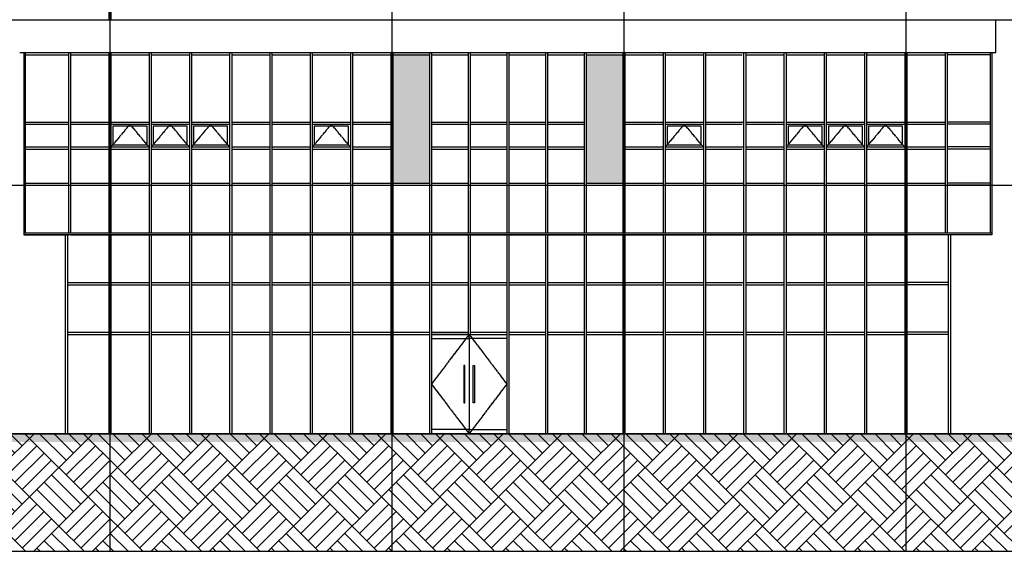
# Model space of a CAD drawing. Header units: millimetres. Extents: x 3445018 to 4174071, y -6064565 to -5122887.
# Tile 164 of 192: x 3869266 to 3893018, y -5349280 to -5336439. Entities that reach past the tile are written whole.
import ezdxf

# ---------------------------------------------------------------- set-up
doc = ezdxf.new("R2010")
doc.units = ezdxf.units.MM
doc.header["$MEASUREMENT"] = 0
doc.linetypes.add('CEN', pattern=[66, 60, -2, 2, -2])
for name, color, linetype in [('6', 6, 'CONTINUOUS'), ('CEN', 13, 'CEN'), ('EL1', 2, 'CONTINUOUS'), ('FI', 6, 'CONTINUOUS'), ('HA', 9, 'CONTINUOUS'), ('SO-252', 252, 'CONTINUOUS'), ('WIN1', 4, 'CONTINUOUS'), ('WIN2', 9, 'CONTINUOUS')]:
    doc.layers.add(name, color=color, linetype=linetype)

msp = doc.modelspace()

# ---------------------------------------------------------------- hatches: boundary and pattern name
at = {"layer": 'HA'}
h = msp.add_hatch(dxfattribs=at)
h.set_pattern_fill('G38', color=256, scale=2000, angle=45, style=0, pattern_type=2)
h.set_pattern_definition([(45, (3916880.2, -5324631.8), (-707.107, 707.107), [2000, 0]), (45, (3915996.3, -5323747.9), (9e-14, 1414.214), [1000, -1000]), (45, (3915819.6, -5323571.2), (9e-14, 1414.214), [1000, -1000]), (45, (3915642.8, -5323394.4), (9e-14, 1414.214), [1000, -1000]), (135, (3916880.2, -5324631.8), (-707.107, -707.107), [2000, 0]), (135, (3917057, -5324455.1), (-1414.214, 2e-13), [1000, -1000]), (135, (3917233.8, -5324278.3), (-1414.214, 2e-13), [1000, -1000]), (135, (3917410.6, -5324101.5), (-1414.214, 2e-13), [1000, -1000])])
h.paths.add_polyline_path([(3903361.475, -5349279.63), (3903361.475, -5346439.461), (3858653.706, -5346439.461), (3858653.706, -5349279.63)])
at = {"layer": 'SO-252', "ltscale": 200}
h = msp.add_hatch(color=256, dxfattribs=at)
h.dxf.hatch_style = 1
h.paths.add_polyline_path([(3882932.309, -5340389.461), (3883815.642, -5340389.461), (3883815.642, -5337289.461), (3882932.309, -5337289.461)])
h.paths.add_polyline_path([(3879148.975, -5337239.461), (3878265.642, -5337239.461), (3878265.642, -5340389.461), (3879148.975, -5340389.461)])

# ---------------------------------------------------------------- linework, layer by layer
at = {"layer": '6'}
msp.add_lwpolyline([(3903361.475, -5349279.63), (3903361.475, -5346439.461), (3858653.706, -5346439.461), (3858653.706, -5349279.63)], close=True, dxfattribs=at)
at = {"layer": 'CEN'}
for p, q in [((3871440.642, -5293351.227), (3871440.642, -5349279.63)), ((3878240.642, -5293351.227), (3878240.642, -5349279.63)), ((3883840.642, -5293351.227), (3883840.642, -5349279.63)), ((3890640.642, -5293351.227), (3890640.642, -5349279.63)), ((3858653.706, -5336439.461), (3903361.475, -5336439.461)), ((3858653.706, -5340439.461), (3903361.475, -5340439.461)), ((3858653.706, -5346439.461), (3903361.475, -5346439.461)), ((3860355.288, -5346439.461), (3905121.4, -5346439.461))]:
    msp.add_line(p, q, dxfattribs=at)
for points in [[(3872387.071, -5339514.461), (3871926.356, -5338964.461), (3871465.642, -5339514.461)], [(3873358.499, -5339514.461), (3872897.785, -5338964.461), (3872437.071, -5339514.461)], [(3874329.928, -5339514.461), (3873869.213, -5338964.461), (3873408.499, -5339514.461)], [(3877244.213, -5339514.461), (3876783.499, -5338964.461), (3876322.785, -5339514.461)], [(3885758.499, -5339514.461), (3885297.785, -5338964.461), (3884837.071, -5339514.461)], [(3888672.785, -5339514.461), (3888212.071, -5338964.461), (3887751.356, -5339514.461)], [(3889644.213, -5339514.461), (3889183.499, -5338964.461), (3888722.785, -5339514.461)], [(3890615.642, -5339514.461), (3890154.928, -5338964.461), (3889694.213, -5339514.461)], [(3880107.309, -5344039.461), (3879198.975, -5345239.461), (3880107.309, -5346439.461)], [(3880107.309, -5344039.461), (3881015.642, -5345239.461), (3880107.309, -5346439.461)]]:
    msp.add_lwpolyline(points, dxfattribs=at)
at = {"layer": 'EL1'}
msp.add_solid([(3858653.706, -5346639.461), (3858653.706, -5346439.461), (3903361.475, -5346639.461), (3903361.475, -5346439.461)], dxfattribs=at)
at = {"layer": 'FI', "ltscale": 200}
for q in [(3892815.642, -5336439.461), (3869265.642, -5337239.461)]:
    msp.add_line((3892815.642, -5337239.461), q, dxfattribs=at)
at = {"layer": 'WIN1', "ltscale": 200}
for p, q in [((3871415.642, -5333239.461), (3871415.642, -5336439.461)), ((3871465.642, -5333239.461), (3871465.642, -5336439.461)), ((3869365.642, -5337239.461), (3869365.642, -5341639.461)), ((3892715.642, -5337239.461), (3869365.642, -5337239.461)), ((3869401.642, -5337239.461), (3869401.642, -5341589.461)), ((3869401.642, -5337289.461), (3870444.213, -5337289.461)), ((3870444.213, -5337239.461), (3870444.213, -5340489.461)), ((3870444.213, -5337239.461), (3870444.213, -5341589.461)), ((3870494.213, -5337239.461), (3870494.213, -5340489.461)), ((3870494.213, -5337239.461), (3870494.213, -5341589.461)), ((3870494.213, -5337289.461), (3871415.642, -5337289.461)), ((3871415.642, -5337239.461), (3871415.642, -5340489.461)), ((3871415.642, -5337239.461), (3871415.642, -5341589.461)), ((3871465.642, -5337239.461), (3871465.642, -5340489.461)), ((3871465.642, -5337239.461), (3871465.642, -5341589.461)), ((3871465.642, -5337289.461), (3872387.071, -5337289.461)), ((3872387.071, -5337239.461), (3872387.071, -5340489.461)), ((3872387.071, -5337239.461), (3872387.071, -5341589.461)), ((3872437.071, -5337239.461), (3872437.071, -5340489.461)), ((3872437.071, -5337239.461), (3872437.071, -5341589.461)), ((3872437.071, -5337289.461), (3873358.499, -5337289.461)), ((3873358.499, -5337239.461), (3873358.499, -5340489.461)), ((3873358.499, -5337239.461), (3873358.499, -5341589.461)), ((3873408.499, -5337239.461), (3873408.499, -5340489.461)), ((3873408.499, -5337239.461), (3873408.499, -5341589.461)), ((3873408.499, -5337289.461), (3874329.928, -5337289.461)), ((3874329.928, -5337239.461), (3874329.928, -5340489.461)), ((3874329.928, -5337239.461), (3874329.928, -5341589.461)), ((3874379.928, -5337239.461), (3874379.928, -5340489.461)), ((3874379.928, -5337239.461), (3874379.928, -5341589.461)), ((3874379.928, -5337289.461), (3875301.356, -5337289.461)), ((3875301.356, -5337239.461), (3875301.356, -5340489.461)), ((3875351.356, -5337239.461), (3875351.356, -5340489.461)), ((3875351.356, -5337239.461), (3875351.356, -5341589.461)), ((3875351.356, -5337289.461), (3876272.785, -5337289.461)), ((3876272.785, -5337239.461), (3876272.785, -5340489.461)), ((3876272.785, -5337239.461), (3876272.785, -5341589.461)), ((3876322.785, -5337239.461), (3876322.785, -5340489.461)), ((3876322.785, -5337239.461), (3876322.785, -5341589.461)), ((3876322.785, -5337289.461), (3877244.213, -5337289.461)), ((3877244.213, -5337239.461), (3877244.213, -5340489.461)), ((3877244.213, -5337239.461), (3877244.213, -5341589.461)), ((3877294.213, -5337239.461), (3877294.213, -5340489.461)), ((3877294.213, -5337239.461), (3877294.213, -5341589.461)), ((3877294.213, -5337289.461), (3878215.642, -5337289.461)), ((3878215.642, -5337239.461), (3878215.642, -5340489.461)), ((3878215.642, -5337239.461), (3878215.642, -5341589.461)), ((3878265.642, -5337239.461), (3878265.642, -5340489.461)), ((3878265.642, -5337239.461), (3878265.642, -5341589.461)), ((3878265.642, -5337289.461), (3879148.975, -5337289.461)), ((3879148.975, -5337239.461), (3879148.975, -5340489.461)), ((3879198.975, -5337239.461), (3879198.975, -5340489.461)), ((3879198.975, -5337289.461), (3880082.309, -5337289.461)), ((3880082.309, -5337239.461), (3880082.309, -5340489.461)), ((3880082.309, -5337239.461), (3880082.309, -5341589.461)), ((3880132.309, -5337239.461), (3880132.309, -5340489.461)), ((3880132.309, -5337239.461), (3880132.309, -5341589.461)), ((3880132.309, -5337289.461), (3881015.642, -5337289.461)), ((3881015.642, -5337239.461), (3881015.642, -5340489.461)), ((3881015.642, -5337239.461), (3881015.642, -5341589.461)), ((3881065.642, -5337239.461), (3881065.642, -5340489.461)), ((3881065.642, -5337239.461), (3881065.642, -5341589.461)), ((3881065.642, -5337289.461), (3881948.975, -5337289.461)), ((3881948.975, -5337239.461), (3881948.975, -5340489.461)), ((3881948.975, -5337239.461), (3881948.975, -5341589.461)), ((3881998.975, -5337239.461), (3881998.975, -5340489.461)), ((3881998.975, -5337239.461), (3881998.975, -5341589.461)), ((3881998.975, -5337289.461), (3882882.309, -5337289.461)), ((3882882.309, -5337239.461), (3882882.309, -5340489.461)), ((3882932.309, -5337239.461), (3882932.309, -5340489.461)), ((3882932.309, -5337289.461), (3883815.642, -5337289.461)), ((3883815.642, -5337239.461), (3883815.642, -5340489.461)), ((3883815.642, -5337239.461), (3883815.642, -5341589.461)), ((3883865.642, -5337239.461), (3883865.642, -5340489.461)), ((3883865.642, -5337239.461), (3883865.642, -5341589.461)), ((3883865.642, -5337289.461), (3884787.071, -5337289.461)), ((3884787.071, -5337239.461), (3884787.071, -5340489.461)), ((3884787.071, -5337239.461), (3884787.071, -5341589.461)), ((3884837.071, -5337239.461), (3884837.071, -5340489.461)), ((3884837.071, -5337239.461), (3884837.071, -5341589.461)), ((3884837.071, -5337289.461), (3885758.499, -5337289.461)), ((3885758.499, -5337239.461), (3885758.499, -5340489.461)), ((3885758.499, -5337239.461), (3885758.499, -5341589.461)), ((3885808.499, -5337239.461), (3885808.499, -5340489.461)), ((3885808.499, -5337239.461), (3885808.499, -5341589.461)), ((3885808.499, -5337289.461), (3886691.832, -5337289.461)), ((3886729.928, -5337239.461), (3886729.928, -5340489.461)), ((3886729.928, -5337239.461), (3886729.928, -5341589.461)), ((3886779.928, -5337239.461), (3886779.928, -5340489.461)), ((3886779.928, -5337239.461), (3886779.928, -5341589.461)), ((3886779.928, -5337289.461), (3887701.356, -5337289.461)), ((3887701.356, -5337239.461), (3887701.356, -5340489.461)), ((3887701.356, -5337239.461), (3887701.356, -5341589.461)), ((3887751.356, -5337239.461), (3887751.356, -5340489.461)), ((3887751.356, -5337239.461), (3887751.356, -5341589.461)), ((3887751.356, -5337289.461), (3888672.785, -5337289.461)), ((3888672.785, -5337239.461), (3888672.785, -5340489.461)), ((3888722.785, -5337239.461), (3888722.785, -5340489.461)), ((3888722.785, -5337289.461), (3889644.213, -5337289.461)), ((3889644.213, -5337239.461), (3889644.213, -5340489.461)), ((3889644.213, -5337239.461), (3889644.213, -5341589.461)), ((3889694.213, -5337239.461), (3889694.213, -5340489.461)), ((3889694.213, -5337239.461), (3889694.213, -5341589.461)), ((3889694.213, -5337289.461), (3890615.642, -5337289.461)), ((3890615.642, -5337239.461), (3890615.642, -5340489.461)), ((3890615.642, -5337239.461), (3890615.642, -5341589.461)), ((3890665.642, -5337239.461), (3890665.642, -5340489.461)), ((3890665.642, -5337239.461), (3890665.642, -5341589.461)), ((3890665.642, -5337289.461), (3891587.071, -5337289.461)), ((3891587.071, -5337239.461), (3891587.071, -5340489.461)), ((3891587.071, -5337239.461), (3891587.071, -5341589.461)), ((3891637.071, -5337239.461), (3891637.071, -5340489.461)), ((3891637.071, -5337239.461), (3891637.071, -5341589.461)), ((3892679.642, -5337289.461), (3891637.071, -5337289.461)), ((3892679.642, -5337239.461), (3892679.642, -5341589.461)), ((3892715.642, -5337239.461), (3892715.642, -5341639.461)), ((3869401.642, -5338914.461), (3870444.213, -5338914.461)), ((3870494.213, -5338914.461), (3871415.642, -5338914.461)), ((3871465.642, -5338914.461), (3872387.071, -5338914.461)), ((3872437.071, -5338914.461), (3873358.499, -5338914.461)), ((3873408.499, -5338914.461), (3874329.928, -5338914.461)), ((3874379.928, -5338914.461), (3875301.356, -5338914.461)), ((3875351.356, -5338914.461), (3876272.785, -5338914.461)), ((3876322.785, -5338914.461), (3877244.213, -5338914.461)), ((3877294.213, -5338914.461), (3878215.642, -5338914.461)), ((3879198.975, -5338914.461), (3880082.309, -5338914.461)), ((3880132.309, -5338914.461), (3881015.642, -5338914.461)), ((3881065.642, -5338914.461), (3881948.975, -5338914.461)), ((3881998.975, -5338914.461), (3882882.309, -5338914.461)), ((3883865.642, -5338914.461), (3884787.071, -5338914.461)), ((3884837.071, -5338914.461), (3885758.499, -5338914.461)), ((3885808.499, -5338914.461), (3886729.928, -5338914.461)), ((3886779.928, -5338914.461), (3887701.356, -5338914.461)), ((3887751.356, -5338914.461), (3888672.785, -5338914.461)), ((3888722.785, -5338914.461), (3889644.213, -5338914.461)), ((3889694.213, -5338914.461), (3890615.642, -5338914.461)), ((3890665.642, -5338914.461), (3891587.071, -5338914.461)), ((3892679.642, -5338914.461), (3891637.071, -5338914.461)), ((3869401.642, -5338964.461), (3870444.213, -5338964.461)), ((3870494.213, -5338964.461), (3871415.642, -5338964.461)), ((3871465.642, -5338964.461), (3872387.071, -5338964.461)), ((3872437.071, -5338964.461), (3873358.499, -5338964.461)), ((3873408.499, -5338964.461), (3874329.928, -5338964.461)), ((3874379.928, -5338964.461), (3875301.356, -5338964.461)), ((3875351.356, -5338964.461), (3876272.785, -5338964.461)), ((3876322.785, -5338964.461), (3877244.213, -5338964.461)), ((3877294.213, -5338964.461), (3878215.642, -5338964.461)), ((3879198.975, -5338964.461), (3880082.309, -5338964.461)), ((3880132.309, -5338964.461), (3881015.642, -5338964.461)), ((3881065.642, -5338964.461), (3881948.975, -5338964.461)), ((3881998.975, -5338964.461), (3882882.309, -5338964.461)), ((3883865.642, -5338964.461), (3884787.071, -5338964.461)), ((3884837.071, -5338964.461), (3885758.499, -5338964.461)), ((3885808.499, -5338964.461), (3886691.832, -5338964.461)), ((3886779.928, -5338964.461), (3887701.356, -5338964.461)), ((3887751.356, -5338964.461), (3888672.785, -5338964.461)), ((3888722.785, -5338964.461), (3889644.213, -5338964.461)), ((3889694.213, -5338964.461), (3890615.642, -5338964.461)), ((3890665.642, -5338964.461), (3891587.071, -5338964.461)), ((3892679.642, -5338964.461), (3891637.071, -5338964.461)), ((3869401.642, -5339514.461), (3870444.213, -5339514.461)), ((3869401.642, -5339564.461), (3870444.213, -5339564.461)), ((3870494.213, -5339514.461), (3871415.642, -5339514.461)), ((3870494.213, -5339564.461), (3871415.642, -5339564.461)), ((3871465.642, -5339514.461), (3872387.071, -5339514.461)), ((3871465.642, -5339564.461), (3872387.071, -5339564.461)), ((3872437.071, -5339514.461), (3873358.499, -5339514.461)), ((3872437.071, -5339564.461), (3873358.499, -5339564.461)), ((3873408.499, -5339514.461), (3874329.928, -5339514.461)), ((3873408.499, -5339564.461), (3874329.928, -5339564.461)), ((3874379.928, -5339514.461), (3875301.356, -5339514.461)), ((3874379.928, -5339564.461), (3875301.356, -5339564.461)), ((3875351.356, -5339514.461), (3876272.785, -5339514.461)), ((3875351.356, -5339564.461), (3876272.785, -5339564.461)), ((3876322.785, -5339514.461), (3877244.213, -5339514.461)), ((3876322.785, -5339564.461), (3877244.213, -5339564.461)), ((3877294.213, -5339514.461), (3878215.642, -5339514.461)), ((3877294.213, -5339564.461), (3878215.642, -5339564.461)), ((3879198.975, -5339514.461), (3880082.309, -5339514.461)), ((3879198.975, -5339564.461), (3880082.309, -5339564.461)), ((3880132.309, -5339514.461), (3881015.642, -5339514.461)), ((3880132.309, -5339564.461), (3881015.642, -5339564.461)), ((3881065.642, -5339514.461), (3881948.975, -5339514.461)), ((3881065.642, -5339564.461), (3881948.975, -5339564.461)), ((3881998.975, -5339514.461), (3882882.309, -5339514.461)), ((3881998.975, -5339564.461), (3882882.309, -5339564.461)), ((3883865.642, -5339514.461), (3884787.071, -5339514.461)), ((3883865.642, -5339564.461), (3884787.071, -5339564.461)), ((3884837.071, -5339514.461), (3885758.499, -5339514.461)), ((3884837.071, -5339564.461), (3885758.499, -5339564.461)), ((3885808.499, -5339514.461), (3886729.928, -5339514.461)), ((3885808.499, -5339564.461), (3886691.832, -5339564.461)), ((3886779.928, -5339514.461), (3887701.356, -5339514.461)), ((3886779.928, -5339564.461), (3887701.356, -5339564.461)), ((3887751.356, -5339514.461), (3888672.785, -5339514.461)), ((3887751.356, -5339564.461), (3888672.785, -5339564.461)), ((3888722.785, -5339514.461), (3889644.213, -5339514.461)), ((3888722.785, -5339564.461), (3889644.213, -5339564.461)), ((3889694.213, -5339514.461), (3890615.642, -5339514.461)), ((3889694.213, -5339564.461), (3890615.642, -5339564.461)), ((3890665.642, -5339514.461), (3891587.071, -5339514.461)), ((3890665.642, -5339564.461), (3891587.071, -5339564.461)), ((3892679.642, -5339514.461), (3891637.071, -5339514.461)), ((3892679.642, -5339564.461), (3891637.071, -5339564.461)), ((3869401.642, -5340389.461), (3870444.213, -5340389.461)), ((3869401.642, -5340439.461), (3870444.213, -5340439.461)), ((3870494.213, -5340389.461), (3871415.642, -5340389.461)), ((3870494.213, -5340439.461), (3871415.642, -5340439.461)), ((3871465.642, -5340389.461), (3872387.071, -5340389.461)), ((3871465.642, -5340439.461), (3872387.071, -5340439.461)), ((3872437.071, -5340389.461), (3873358.499, -5340389.461)), ((3872437.071, -5340439.461), (3873358.499, -5340439.461)), ((3873408.499, -5340389.461), (3874329.928, -5340389.461)), ((3873408.499, -5340439.461), (3874329.928, -5340439.461)), ((3874379.928, -5340389.461), (3875301.356, -5340389.461)), ((3874379.928, -5340439.461), (3875301.356, -5340439.461)), ((3875301.356, -5340409.461), (3875301.356, -5341589.461)), ((3875351.356, -5340389.461), (3876272.785, -5340389.461)), ((3875351.356, -5340439.461), (3876272.785, -5340439.461)), ((3876322.785, -5340389.461), (3877244.213, -5340389.461)), ((3876322.785, -5340439.461), (3877244.213, -5340439.461)), ((3877294.213, -5340389.461), (3878215.642, -5340389.461)), ((3877294.213, -5340439.461), (3878215.642, -5340439.461)), ((3878265.642, -5340389.461), (3879148.975, -5340389.461)), ((3878265.642, -5340439.461), (3879148.975, -5340439.461)), ((3879148.975, -5340409.461), (3879148.975, -5341589.461)), ((3879198.975, -5340389.461), (3880082.309, -5340389.461)), ((3879198.975, -5340409.461), (3879198.975, -5341589.461)), ((3879198.975, -5340439.461), (3880082.309, -5340439.461)), ((3880132.309, -5340389.461), (3881015.642, -5340389.461)), ((3880132.309, -5340439.461), (3881015.642, -5340439.461)), ((3881065.642, -5340389.461), (3881948.975, -5340389.461)), ((3881065.642, -5340439.461), (3881948.975, -5340439.461)), ((3881998.975, -5340389.461), (3882882.309, -5340389.461)), ((3881998.975, -5340439.461), (3882882.309, -5340439.461)), ((3882882.309, -5340409.461), (3882882.309, -5341589.461)), ((3882932.309, -5340389.461), (3883815.642, -5340389.461)), ((3882932.309, -5340409.461), (3882932.309, -5341589.461)), ((3882932.309, -5340439.461), (3883815.642, -5340439.461)), ((3883865.642, -5340389.461), (3884787.071, -5340389.461)), ((3883865.642, -5340439.461), (3884787.071, -5340439.461)), ((3884837.071, -5340389.461), (3885758.499, -5340389.461)), ((3884837.071, -5340439.461), (3885758.499, -5340439.461)), ((3885808.499, -5340389.461), (3886729.928, -5340389.461)), ((3885808.499, -5340439.461), (3886691.832, -5340439.461)), ((3886779.928, -5340389.461), (3887701.356, -5340389.461)), ((3886779.928, -5340439.461), (3887701.356, -5340439.461)), ((3887751.356, -5340389.461), (3888672.785, -5340389.461)), ((3887751.356, -5340439.461), (3888672.785, -5340439.461)), ((3888672.785, -5340409.461), (3888672.785, -5341589.461)), ((3888722.785, -5340389.461), (3889644.213, -5340389.461)), ((3888722.785, -5340409.461), (3888722.785, -5341589.461)), ((3888722.785, -5340439.461), (3889644.213, -5340439.461)), ((3889694.213, -5340389.461), (3890615.642, -5340389.461)), ((3889694.213, -5340439.461), (3890615.642, -5340439.461)), ((3890665.642, -5340389.461), (3891587.071, -5340389.461)), ((3890665.642, -5340439.461), (3891587.071, -5340439.461)), ((3892679.642, -5340389.461), (3891637.071, -5340389.461)), ((3892679.642, -5340439.461), (3891637.071, -5340439.461)), ((3869365.642, -5341589.461), (3892715.642, -5341589.461)), ((3892715.642, -5341639.461), (3869365.642, -5341639.461)), ((3869365.642, -5341639.461), (3870444.213, -5341639.461)), ((3870365.642, -5341639.461), (3870365.642, -5346439.461)), ((3870415.642, -5341639.461), (3870415.642, -5346439.461)), ((3870494.213, -5341639.461), (3871415.642, -5341639.461)), ((3871415.642, -5341639.461), (3871415.642, -5346439.461)), ((3871465.642, -5341639.461), (3871465.642, -5346439.461)), ((3871465.642, -5341639.461), (3872387.071, -5341639.461)), ((3872387.071, -5341639.461), (3872387.071, -5346439.461)), ((3872437.071, -5341639.461), (3872437.071, -5346439.461)), ((3872437.071, -5341639.461), (3873358.499, -5341639.461)), ((3873358.499, -5341639.461), (3873358.499, -5346439.461)), ((3873408.499, -5341639.461), (3873408.499, -5346439.461)), ((3873408.499, -5341639.461), (3874329.928, -5341639.461)), ((3874329.928, -5341639.461), (3874329.928, -5346439.461)), ((3874379.928, -5341639.461), (3874379.928, -5346439.461)), ((3874379.928, -5341639.461), (3875301.356, -5341639.461)), ((3875301.356, -5341639.461), (3875301.356, -5346439.461)), ((3875351.356, -5341639.461), (3875351.356, -5346439.461)), ((3875351.356, -5341639.461), (3876272.785, -5341639.461)), ((3876272.785, -5341639.461), (3876272.785, -5346439.461)), ((3876322.785, -5341639.461), (3876322.785, -5346439.461)), ((3876322.785, -5341639.461), (3877244.213, -5341639.461)), ((3877244.213, -5341639.461), (3877244.213, -5346439.461)), ((3877294.213, -5341639.461), (3877294.213, -5346439.461)), ((3877294.213, -5341639.461), (3878215.642, -5341639.461)), ((3878215.642, -5341639.461), (3878215.642, -5346439.461)), ((3878265.642, -5341639.461), (3878265.642, -5346439.461)), ((3878265.642, -5341639.461), (3879148.975, -5341639.461)), ((3879148.975, -5341639.461), (3879148.975, -5346439.461)), ((3879198.975, -5341639.461), (3879198.975, -5346439.461)), ((3879198.975, -5341639.461), (3880082.309, -5341639.461)), ((3880082.309, -5341639.461), (3880082.309, -5344039.461)), ((3880132.309, -5341639.461), (3880132.309, -5344039.461)), ((3880132.309, -5341639.461), (3881015.642, -5341639.461)), ((3881015.642, -5341639.461), (3881015.642, -5346439.461)), ((3881065.642, -5341639.461), (3881065.642, -5346439.461)), ((3881065.642, -5341639.461), (3881948.975, -5341639.461)), ((3881948.975, -5341639.461), (3881948.975, -5346439.461)), ((3881998.975, -5341639.461), (3881998.975, -5346439.461)), ((3881998.975, -5341639.461), (3882882.309, -5341639.461)), ((3882882.309, -5341639.461), (3882882.309, -5346439.461)), ((3882932.309, -5341639.461), (3882932.309, -5346439.461)), ((3882932.309, -5341639.461), (3883815.642, -5341639.461)), ((3883815.642, -5341639.461), (3883815.642, -5346439.461)), ((3883865.642, -5341639.461), (3883865.642, -5346439.461)), ((3883865.642, -5341639.461), (3884787.071, -5341639.461)), ((3884787.071, -5341639.461), (3884787.071, -5346439.461)), ((3884837.071, -5341639.461), (3884837.071, -5346439.461)), ((3884837.071, -5341639.461), (3885758.499, -5341639.461)), ((3885758.499, -5341639.461), (3885758.499, -5346439.461)), ((3885808.499, -5341639.461), (3885808.499, -5346439.461)), ((3885808.499, -5341639.461), (3886691.832, -5341639.461)), ((3886729.928, -5341639.461), (3886729.928, -5346439.461)), ((3886779.928, -5341639.461), (3886779.928, -5346439.461)), ((3886779.928, -5341639.461), (3887701.356, -5341639.461)), ((3887701.356, -5341639.461), (3887701.356, -5346439.461)), ((3887751.356, -5341639.461), (3887751.356, -5346439.461)), ((3887751.356, -5341639.461), (3888672.785, -5341639.461)), ((3888672.785, -5341639.461), (3888672.785, -5346439.461)), ((3888722.785, -5341639.461), (3888722.785, -5346439.461)), ((3888722.785, -5341639.461), (3889644.213, -5341639.461)), ((3889644.213, -5341639.461), (3889644.213, -5346439.461)), ((3889694.213, -5341639.461), (3889694.213, -5346439.461)), ((3889694.213, -5341639.461), (3890615.642, -5341639.461)), ((3890615.642, -5341639.461), (3890615.642, -5346439.461)), ((3890665.642, -5341639.461), (3890665.642, -5346439.461)), ((3891587.071, -5341639.461), (3890665.642, -5341639.461)), ((3891665.642, -5341639.461), (3891665.642, -5346439.461)), ((3891715.642, -5341639.461), (3891715.642, -5346439.461)), ((3870415.642, -5342789.461), (3871415.642, -5342789.461)), ((3870415.642, -5342839.461), (3871415.642, -5342839.461)), ((3871465.642, -5342789.461), (3872387.071, -5342789.461)), ((3871465.642, -5342839.461), (3872387.071, -5342839.461)), ((3872437.071, -5342789.461), (3873358.499, -5342789.461)), ((3872437.071, -5342839.461), (3873358.499, -5342839.461)), ((3873408.499, -5342789.461), (3874329.928, -5342789.461)), ((3873408.499, -5342839.461), (3874329.928, -5342839.461)), ((3874379.928, -5342789.461), (3875301.356, -5342789.461)), ((3874379.928, -5342839.461), (3875301.356, -5342839.461)), ((3875351.356, -5342789.461), (3876272.785, -5342789.461)), ((3875351.356, -5342839.461), (3876272.785, -5342839.461)), ((3876322.785, -5342789.461), (3877244.213, -5342789.461)), ((3876322.785, -5342839.461), (3877244.213, -5342839.461)), ((3877294.213, -5342789.461), (3878215.642, -5342789.461)), ((3877294.213, -5342839.461), (3878215.642, -5342839.461)), ((3878265.642, -5342789.461), (3879148.975, -5342789.461)), ((3878265.642, -5342839.461), (3879148.975, -5342839.461)), ((3879198.975, -5342789.461), (3880082.309, -5342789.461)), ((3879198.975, -5342839.461), (3880082.309, -5342839.461)), ((3880132.309, -5342789.461), (3881015.642, -5342789.461)), ((3880132.309, -5342839.461), (3881015.642, -5342839.461)), ((3881065.642, -5342789.461), (3881948.975, -5342789.461)), ((3881065.642, -5342839.461), (3881948.975, -5342839.461)), ((3881998.975, -5342789.461), (3882882.309, -5342789.461)), ((3881998.975, -5342839.461), (3882882.309, -5342839.461)), ((3882932.309, -5342789.461), (3883815.642, -5342789.461)), ((3882932.309, -5342839.461), (3883815.642, -5342839.461)), ((3883865.642, -5342789.461), (3884787.071, -5342789.461)), ((3883865.642, -5342839.461), (3884787.071, -5342839.461)), ((3884837.071, -5342789.461), (3885758.499, -5342789.461)), ((3884837.071, -5342839.461), (3885758.499, -5342839.461)), ((3885808.499, -5342789.461), (3886729.928, -5342789.461)), ((3885808.499, -5342839.461), (3886691.832, -5342839.461)), ((3886779.928, -5342789.461), (3887701.356, -5342789.461)), ((3886779.928, -5342839.461), (3887701.356, -5342839.461)), ((3887751.356, -5342789.461), (3888672.785, -5342789.461)), ((3887751.356, -5342839.461), (3888672.785, -5342839.461)), ((3888722.785, -5342789.461), (3889644.213, -5342789.461)), ((3888722.785, -5342839.461), (3889644.213, -5342839.461)), ((3889694.213, -5342789.461), (3890615.642, -5342789.461)), ((3889694.213, -5342839.461), (3890615.642, -5342839.461)), ((3891665.642, -5342789.461), (3890665.642, -5342789.461)), ((3891665.642, -5342839.461), (3890665.642, -5342839.461)), ((3870415.642, -5343989.461), (3871415.642, -5343989.461)), ((3870415.642, -5344039.461), (3871415.642, -5344039.461)), ((3871465.642, -5343989.461), (3872387.071, -5343989.461)), ((3871465.642, -5344039.461), (3872387.071, -5344039.461)), ((3872437.071, -5343989.461), (3873358.499, -5343989.461)), ((3872437.071, -5344039.461), (3873358.499, -5344039.461)), ((3873408.499, -5343989.461), (3874329.928, -5343989.461)), ((3873408.499, -5344039.461), (3874329.928, -5344039.461)), ((3874379.928, -5343989.461), (3875301.356, -5343989.461)), ((3874379.928, -5344039.461), (3875301.356, -5344039.461)), ((3875351.356, -5343989.461), (3876272.785, -5343989.461)), ((3875351.356, -5344039.461), (3876272.785, -5344039.461)), ((3876322.785, -5343989.461), (3877244.213, -5343989.461)), ((3876322.785, -5344039.461), (3877244.213, -5344039.461)), ((3877294.213, -5343989.461), (3878215.642, -5343989.461)), ((3877294.213, -5344039.461), (3878215.642, -5344039.461)), ((3878265.642, -5343989.461), (3879148.975, -5343989.461)), ((3878265.642, -5344039.461), (3879148.975, -5344039.461)), ((3879198.975, -5343989.461), (3880082.309, -5343989.461)), ((3879198.975, -5344039.461), (3880132.309, -5344039.461)), ((3880082.309, -5344039.461), (3880132.309, -5344039.461)), ((3880107.309, -5344139.461), (3880107.309, -5346339.461)), ((3880132.309, -5343989.461), (3881015.642, -5343989.461)), ((3880132.309, -5344039.461), (3881015.642, -5344039.461)), ((3881065.642, -5343989.461), (3881948.975, -5343989.461)), ((3881065.642, -5344039.461), (3881948.975, -5344039.461)), ((3881998.975, -5343989.461), (3882882.309, -5343989.461)), ((3881998.975, -5344039.461), (3882882.309, -5344039.461)), ((3882932.309, -5343989.461), (3883815.642, -5343989.461)), ((3882932.309, -5344039.461), (3883815.642, -5344039.461)), ((3883865.642, -5343989.461), (3884787.071, -5343989.461)), ((3883865.642, -5344039.461), (3884787.071, -5344039.461)), ((3884837.071, -5343989.461), (3885758.499, -5343989.461)), ((3884837.071, -5344039.461), (3885758.499, -5344039.461)), ((3885808.499, -5343989.461), (3886729.928, -5343989.461)), ((3885808.499, -5344039.461), (3886729.928, -5344039.461)), ((3886779.928, -5343989.461), (3887701.356, -5343989.461)), ((3886779.928, -5344039.461), (3887701.356, -5344039.461)), ((3887751.356, -5343989.461), (3888672.785, -5343989.461)), ((3887751.356, -5344039.461), (3888672.785, -5344039.461)), ((3888722.785, -5343989.461), (3889644.213, -5343989.461)), ((3888722.785, -5344039.461), (3889644.213, -5344039.461)), ((3889694.213, -5343989.461), (3890615.642, -5343989.461)), ((3889694.213, -5344039.461), (3890615.642, -5344039.461)), ((3891665.642, -5343989.461), (3890615.642, -5343989.461)), ((3891665.642, -5344039.461), (3890615.642, -5344039.461))]:
    msp.add_line(p, q, dxfattribs=at)
for points in [[(3879198.975, -5344139.461), (3880107.309, -5344139.461), (3880107.309, -5344039.461), (3879198.975, -5344039.461)], [(3881015.642, -5344139.461), (3880107.309, -5344139.461), (3880107.309, -5344039.461), (3881015.642, -5344039.461)], [(3879198.975, -5346439.461), (3880107.309, -5346439.461), (3880107.309, -5346339.461), (3879198.975, -5346339.461)], [(3881015.642, -5346439.461), (3880107.309, -5346439.461), (3880107.309, -5346339.461), (3881015.642, -5346339.461)]]:
    msp.add_lwpolyline(points, close=True, dxfattribs=at)
at = {"layer": 'WIN2', "ltscale": 200}
for points in [[(3872337.071, -5339014.461), (3871515.642, -5339014.461), (3871515.642, -5339464.461), (3872337.071, -5339464.461)], [(3873308.499, -5339014.461), (3872487.071, -5339014.461), (3872487.071, -5339464.461), (3873308.499, -5339464.461)], [(3874279.928, -5339014.461), (3873458.499, -5339014.461), (3873458.499, -5339464.461), (3874279.928, -5339464.461)], [(3877194.213, -5339014.461), (3876372.785, -5339014.461), (3876372.785, -5339464.461), (3877194.213, -5339464.461)], [(3885708.499, -5339014.461), (3884887.071, -5339014.461), (3884887.071, -5339464.461), (3885708.499, -5339464.461)], [(3888622.785, -5339014.461), (3887801.356, -5339014.461), (3887801.356, -5339464.461), (3888622.785, -5339464.461)], [(3889594.213, -5339014.461), (3888772.785, -5339014.461), (3888772.785, -5339464.461), (3889594.213, -5339464.461)], [(3890565.642, -5339014.461), (3889744.213, -5339014.461), (3889744.213, -5339464.461), (3890565.642, -5339464.461)], [(3879977.309, -5345689.461), (3880007.309, -5345689.461), (3880007.309, -5344789.461), (3879977.309, -5344789.461)], [(3880237.309, -5345689.461), (3880207.309, -5345689.461), (3880207.309, -5344789.461), (3880237.309, -5344789.461)]]:
    msp.add_lwpolyline(points, close=True, dxfattribs=at)

doc.saveas('drawing.dxf')
